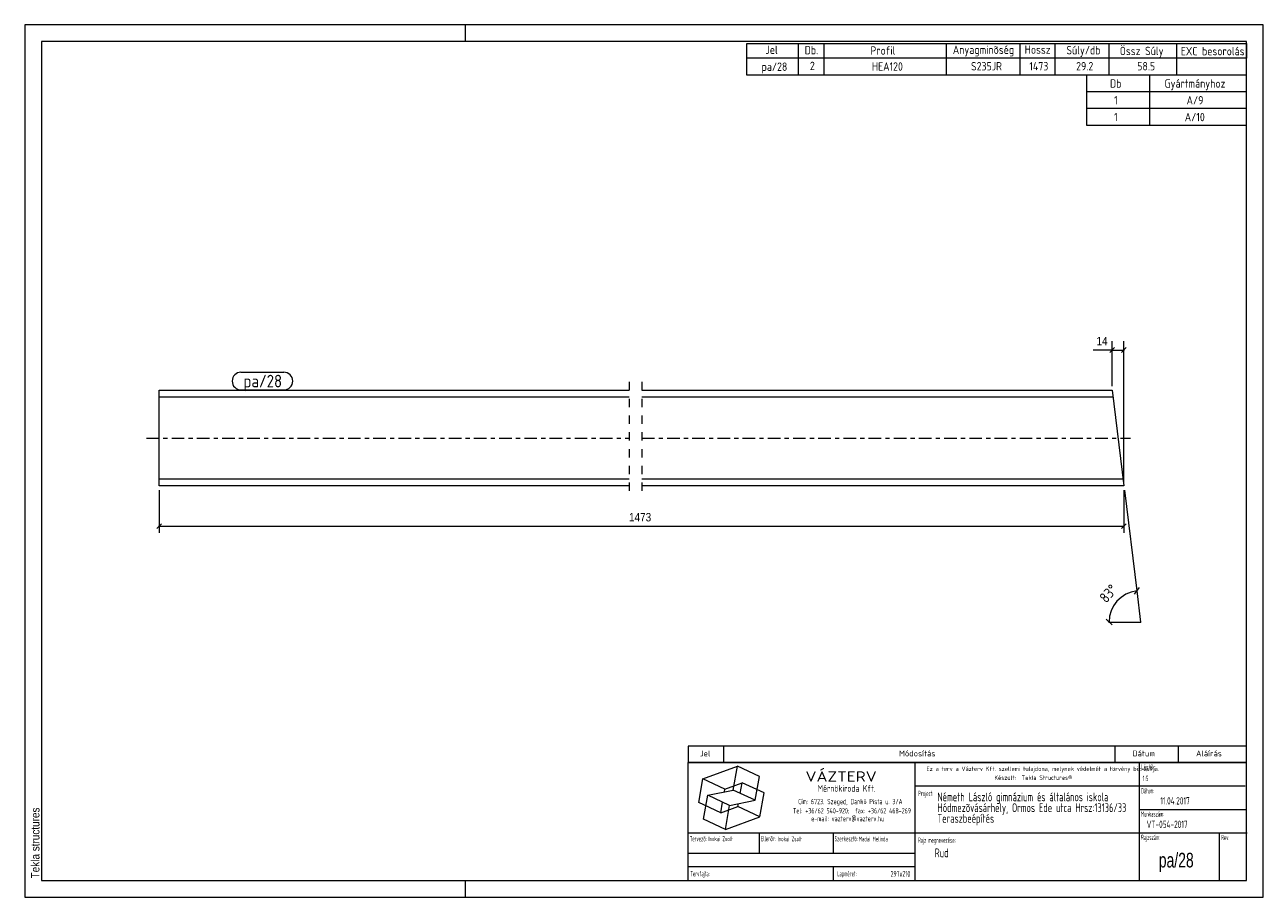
# Model space of a CAD drawing. Header units: millimetres. Extents: x 1 to 296, y 1 to 209.
import ezdxf

# ---------------------------------------------------------------- set-up
doc = ezdxf.new("R2010")
doc.units = ezdxf.units.MM
for name, pattern in [('XKITLINE00', [0]), ('XKITLINE02', [4, 2, -2]), ('XKITLINE03', [6, 3, -1, 1, -1])]:
    doc.linetypes.add(name, pattern=pattern)
for name, color, linetype, lineweight in [('Bemassung', 1, 'Continuous', 0), ('Teil', 7, 'Continuous', 0), ('Text', 5, 'Continuous', 0), ('Ueberschrift', 7, 'Continuous', 0), ('Zeichnungsrahmen', 3, 'Continuous', 0)]:
    doc.layers.add(name, color=color, linetype=linetype, lineweight=lineweight)
doc.styles.add('ARIAL', font='ARIAL.TTF')
doc.styles.add('ISOCPEUR', font='ISOCPEUR.TTF')
doc.styles.add('ISOCPEUR_BOLD', font='ARIAL.TTF')
doc.styles.add('ISOCPUER', font='ARIAL.TTF')

msp = doc.modelspace()

# ---------------------------------------------------------------- linework, layer by layer
at = {"layer": 'Bemassung', "linetype": 'XKITLINE00', "lineweight": 0}
for p, q in [((260, 122.85), (260, 133.6)), ((262.8, 100.05), (262.8, 133.6)), ((260, 131.45), (255.53, 131.45)), ((260, 131.45), (255.53, 131.45)), ((260.57, 132.02), (259.43, 130.88)), ((260, 131.45), (262.8, 131.45)), ((263.37, 132.02), (262.23, 130.88)), ((33, 98.05), (33, 87.85)), ((262.8, 98.05), (262.8, 87.85)), ((262.92, 98.06), (265.87, 74.06)), ((33.57, 90.02), (32.43, 88.88)), ((33, 89.45), (262.8, 89.45)), ((263.37, 90.02), (262.23, 88.88)), ((266.48, 74.85), (265.25, 73.27)), ((265.87, 74.06), (266.78, 66.61)), ((258.58, 67.32), (259.99, 65.91)), ((259.28, 66.61), (266.78, 66.61))]:
    msp.add_line(p, q, dxfattribs=at)
msp.add_arc((266.78, 66.61), 7.5, 97, 180, dxfattribs=at)
at = {"layer": 'Bemassung'}
for p in [(260, 131.45), (262.8, 131.45), (33, 89.45), (262.8, 89.45), (265.87, 74.06), (259.28, 66.61), (266.78, 66.61)]:
    msp.add_point(p, dxfattribs=at)
at = {"layer": 'Teil', "linetype": 'XKITLINE00', "lineweight": 0}
for p, q in [((33, 99.05), (33, 121.85)), ((33, 121.85), (145, 121.85)), ((148, 121.85), (260, 121.85)), ((260, 121.85), (262.8, 99.05)), ((145, 120.25), (33, 120.25)), ((260.2, 120.25), (148, 120.25)), ((145, 100.65), (33, 100.65)), ((262.6, 100.65), (148, 100.65)), ((145, 99.05), (33, 99.05)), ((262.8, 99.05), (148, 99.05))]:
    msp.add_line(p, q, dxfattribs=at)
at = {"layer": 'Teil', "linetype": 'XKITLINE02', "lineweight": 0}
for p, q in [((145, 123.85), (145, 97.05)), ((148, 123.85), (148, 97.05))]:
    msp.add_line(p, q, dxfattribs=at)
at = {"layer": 'Teil', "linetype": 'XKITLINE03', "lineweight": 0}
for p, q in [((30, 110.45), (145, 110.45)), ((148, 110.45), (264.4, 110.45))]:
    msp.add_line(p, q, dxfattribs=at)
at = {"layer": 'Text', "linetype": 'XKITLINE00', "lineweight": 0}
for p, q in [((52.5, 126.15), (62.72, 126.15)), ((52.5, 121.95), (62.72, 121.95))]:
    msp.add_line(p, q, dxfattribs=at)
for centre, start, end in [((52.5, 124.05), 90, 270), ((62.72, 124.05), 270, 90)]:
    msp.add_arc(centre, 2.1, start, end, dxfattribs=at)
at = {"layer": 'Ueberschrift', "linetype": 'XKITLINE00', "lineweight": 0}
for p, q in [((173, 204.54), (292, 204.54)), ((173, 201.04), (173, 204.54)), ((185.3, 201.04), (185.3, 204.54)), ((191.44, 201.04), (191.44, 204.54)), ((220.54, 201.04), (220.54, 204.54)), ((238.09, 201.05), (238.09, 204.55)), ((246.43, 201.04), (246.43, 204.54)), ((259.28, 201.04), (259.28, 204.54)), ((275.4, 201.02), (275.4, 204.52)), ((292, 204.54), (292, 201.04)), ((292, 201.04), (173, 201.04)), ((173, 197), (173, 201)), ((185.3, 197), (185.3, 201)), ((191.44, 197), (191.44, 201)), ((220.54, 197), (220.54, 201)), ((238.09, 197), (238.09, 201)), ((246.43, 197), (246.43, 201)), ((259.28, 197), (259.28, 201)), ((275.41, 197), (275.41, 201)), ((292, 197), (173, 197)), ((254, 193), (254, 197)), ((269, 193), (269, 197)), ((292, 193), (254, 193)), ((254, 189), (254, 193)), ((269, 189), (269, 193)), ((292, 189), (254, 189)), ((254, 185), (254, 189)), ((269, 185), (269, 189)), ((292, 185), (254, 185)), ((159, 37.07), (292, 37.07)), ((159, 37), (159, 33.14)), ((167.4, 37), (167.4, 33.14)), ((260.64, 37.07), (260.64, 33.21)), ((275.76, 37.07), (275.76, 33.21)), ((159, 33.22), (292, 33.22)), ((159, 33.14), (292, 33.14)), ((159, 5), (159, 33.14)), ((213.11, 5), (213.11, 33.14)), ((266.49, 5), (266.49, 33.14)), ((162.55, 29.24), (170.77, 32.23)), ((169.77, 26.55), (170.77, 32.23)), ((176, 29.79), (170.77, 32.23)), ((175, 24.11), (176, 29.79)), ((161.54, 23.55), (162.55, 29.24)), ((167.78, 26.8), (162.55, 29.24)), ((167.66, 26.12), (167.78, 26.8)), ((167.78, 26.8), (171.89, 28.3)), ((171.44, 25.76), (171.89, 28.3)), ((177.12, 25.86), (171.89, 28.3)), ((213.11, 27.54), (291.69, 27.54)), ((162.67, 19.62), (163.67, 25.3)), ((163.67, 25.3), (169.77, 26.55)), ((168.9, 22.86), (163.67, 25.3)), ((166.78, 21.11), (167.22, 23.65)), ((168.9, 22.86), (175, 24.11)), ((175, 24.11), (169.77, 26.55)), ((176.12, 20.17), (177.12, 25.86)), ((166.78, 21.11), (161.54, 23.55)), ((166.78, 21.11), (170.89, 22.61)), ((167.9, 17.18), (168.9, 22.86)), ((170.89, 22.61), (171.01, 23.29)), ((176.12, 20.17), (170.89, 22.61)), ((266.49, 21.94), (292, 21.94)), ((167.9, 17.18), (162.67, 19.62)), ((167.9, 17.18), (176.12, 20.17)), ((159, 16.34), (292.21, 16.34)), ((175.99, 11.48), (175.99, 16.39)), ((193.55, 16.39), (193.55, 11.49)), ((285.52, 16.28), (285.52, 5)), ((159.07, 11.49), (213.14, 11.49)), ((159.04, 8.34), (213.11, 8.34)), ((193.55, 8.31), (193.55, 5.13))]:
    msp.add_line(p, q, dxfattribs=at)
at = {"layer": 'Zeichnungsrahmen', "linetype": 'XKITLINE00', "lineweight": 0}
for p, q in [((296, 209), (1, 209)), ((1, 209), (1, 1)), ((106, 205), (106, 209)), ((296, 1), (296, 209)), ((292, 205), (5, 205)), ((5, 205), (5, 5)), ((292, 5), (292, 205)), ((5, 5), (292, 5)), ((106, 1), (106, 5)), ((1, 1), (296, 1))]:
    msp.add_line(p, q, dxfattribs=at)

# ---------------------------------------------------------------- texts
at = {"layer": 'Bemassung', "style": 'ISOCPUER', "width": 0.85}
for s, p in [('14', (256.28, 132.6)), ('1473', (144.93, 90.6))]:
    msp.add_text(s, height=2, dxfattribs=at).set_placement(p)
at = {"layer": 'Bemassung', "style": 'ISOCPEUR', "width": 0.85}
msp.add_text('83°', height=2.5, rotation=48.5009, dxfattribs=at).set_placement((258.62, 70.97))
at = {"layer": 'Text', "style": 'ISOCPEUR', "width": 0.85}
msp.add_text('pa/28', height=3, dxfattribs=at).set_placement((53.1, 122.55))
at = {"layer": 'Ueberschrift'}
for s, height, style, width, p in [('Jel', 2, 'ISOCPEUR', 0.85, (177.44, 202.04)), ('Db.', 2, 'ISOCPEUR', 0.85, (186.78, 201.95)), ('Profil', 2, 'ISOCPEUR', 0.85, (202.44, 201.86)), ('Anyagminõség', 2, 'ISOCPEUR', 0.85, (222.06, 202.04)), ('Hossz', 2, 'ISOCPEUR', 0.85, (239.18, 202.08)), ('Súly/db', 2, 'ISOCPEUR', 0.85, (249.11, 201.94)), ('Össz Súly', 2, 'ISOCPEUR', 0.85, (261.83, 201.76)), ('EXC besorolás', 2, 'ISOCPEUR', 0.85, (276.36, 201.71)), ('pa/28', 2, 'ISOCPEUR', 0.85, (176.51, 198)), ('2', 2, 'ISOCPEUR', 0.85, (188.02, 198.19)), ('HEA120', 2, 'ISOCPEUR', 0.85, (202.77, 198.05)), ('S235JR', 2, 'ISOCPEUR', 0.85, (226.39, 198.11)), ('1473', 2, 'ISOCPEUR', 0.85, (240.29, 198.11)), ('29.2', 2, 'ISOCPEUR', 0.85, (251.44, 198.12)), ('58.5', 2, 'ISOCPEUR', 0.85, (265.99, 198.12)), ('Db', 2, 'ISOCPEUR', 0.85, (259.5, 194)), ('Gyártmányhoz', 2, 'ISOCPEUR', 0.85, (272.5, 194)), ('1', 2, 'ISOCPEUR', 0.85, (260.48, 190)), ('A/9', 2, 'ISOCPEUR', 0.85, (277.74, 190)), ('1', 2, 'ISOCPEUR', 0.85, (260.48, 186)), ('A/10', 2, 'ISOCPEUR', 0.85, (277.31, 186)), ('Jel', 1.4, 'ISOCPEUR', 0.85, (161.84, 34.58)), ('Módosítás', 1.4, 'ISOCPEUR', 0.85, (209.25, 34.58)), ('Dátum', 1.4, 'ISOCPEUR', 0.85, (264.86, 34.58)), ('Aláírás', 1.4, 'ISOCPEUR', 0.85, (280, 34.58)), ('Lépték:', 1.26, 'ISOCPEUR', 0.51, (266.96, 31.43)), ('VÁZTERV', 2.45, 'ISOCPEUR', 1.19, (186.96, 28.56)), ('Ez a terv a Vázterv Kft. szellemi tulajdona, melynek védelmét a törvény biztosítja.', 1.05, 'ISOCPEUR', 0.838832, (215.8, 31.11)), ('Készült:  Tekla Structures®', 1.05, 'ISOCPEUR', 0.838832, (231.96, 28.98)), ('1:5', 1.26, 'ISOCPEUR', 0.595, (267.27, 28.7)), ('Mérnökiroda Kft.', 1.61, 'ISOCPEUR', 0.68, (189.86, 26.15)), ('Dátum:', 1.26, 'ISOCPEUR', 0.51, (266.91, 25.76)), ('Cím: 6723. Szeged, Dankó Pista u. 3/A', 1.26, 'ISOCPEUR', 0.68, (185.24, 23.18)), ('Project:', 1.26, 'ISOCPEUR', 0.51, (213.81, 25.12)), ('Németh László gimnázium és általános iskola', 2.1, 'ISOCPEUR', 0.595, (218.39, 23.87)), ('Hódmezõvásárhely, Ormos Ede utca Hrsz:13136/33', 2.1, 'ISOCPEUR', 0.595, (218.4, 21.31)), ('11.04.2017', 1.75, 'ISOCPEUR', 0.595, (271.48, 23.11)), ('Tel: +36/62 540-920;  fax: +36/62 468-269', 1.26, 'ISOCPEUR', 0.68, (183.98, 20.99)), ('Teraszbeépítés', 2.1, 'ISOCPEUR', 0.595, (218.4, 18.75)), ('Munkaszám:', 1.26, 'ISOCPEUR', 0.51, (266.87, 20.23)), ('e-mail: vazterv@vazterv.hu', 1.26, 'ISOCPEUR', 0.68, (188.32, 19.12)), ('VT-054-2017', 1.75, 'ISOCPEUR', 0.595, (268.23, 17.51)), ('Tervezõ:', 1.26, 'ISOCPEUR', 0.51, (159.4, 14.32)), ('Inokai Zsolt', 1.12, 'ISOCPEUR', 0.595, (163.85, 14.37)), ('Ellenõr:', 1.26, 'ISOCPEUR', 0.51, (176.35, 14.35)), ('Inokai Zsolt', 1.12, 'ISOCPEUR', 0.595, (180.32, 14.35)), ('Szerkesztõ:', 1.26, 'ISOCPEUR', 0.51, (193.9, 14.32)), ('Madai Melinda', 1.12, 'ISOCPEUR', 0.595, (199.65, 14.33)), ('Rajz megnevezése:', 1.26, 'ISOCPEUR', 0.51, (213.8, 13.98)), ('Rajzszám:', 1.26, 'ISOCPEUR', 0.51, (266.92, 14.65)), ('Rev:', 1.26, 'ISOCPEUR', 0.51, (285.98, 14.62)), ('Rud', 2.1, 'ISOCPEUR', 0.595, (217.73, 10.54)), ('pa/28', 3.5, 'ISOCPEUR_BOLD', 0.68, (271.12, 8.1)), ('Tervfajta:', 1.26, 'ISOCPEUR', 0.51, (159.53, 5.99)), ('Lapméret:', 1.26, 'ISOCPEUR', 0.51, (194.51, 5.99)), ('297x210', 1.4, 'ISOCPEUR', 0.595, (207.25, 5.89))]:
    msp.add_text(s, height=height, dxfattribs=dict(at, style=style, width=width)).set_placement(p)
at = {"layer": 'Zeichnungsrahmen', "style": 'ARIAL', "width": 0.85}
msp.add_text('Tekla structures', height=2, rotation=90, dxfattribs=at).set_placement((4.5, 5.5))

doc.saveas('drawing.dxf')
